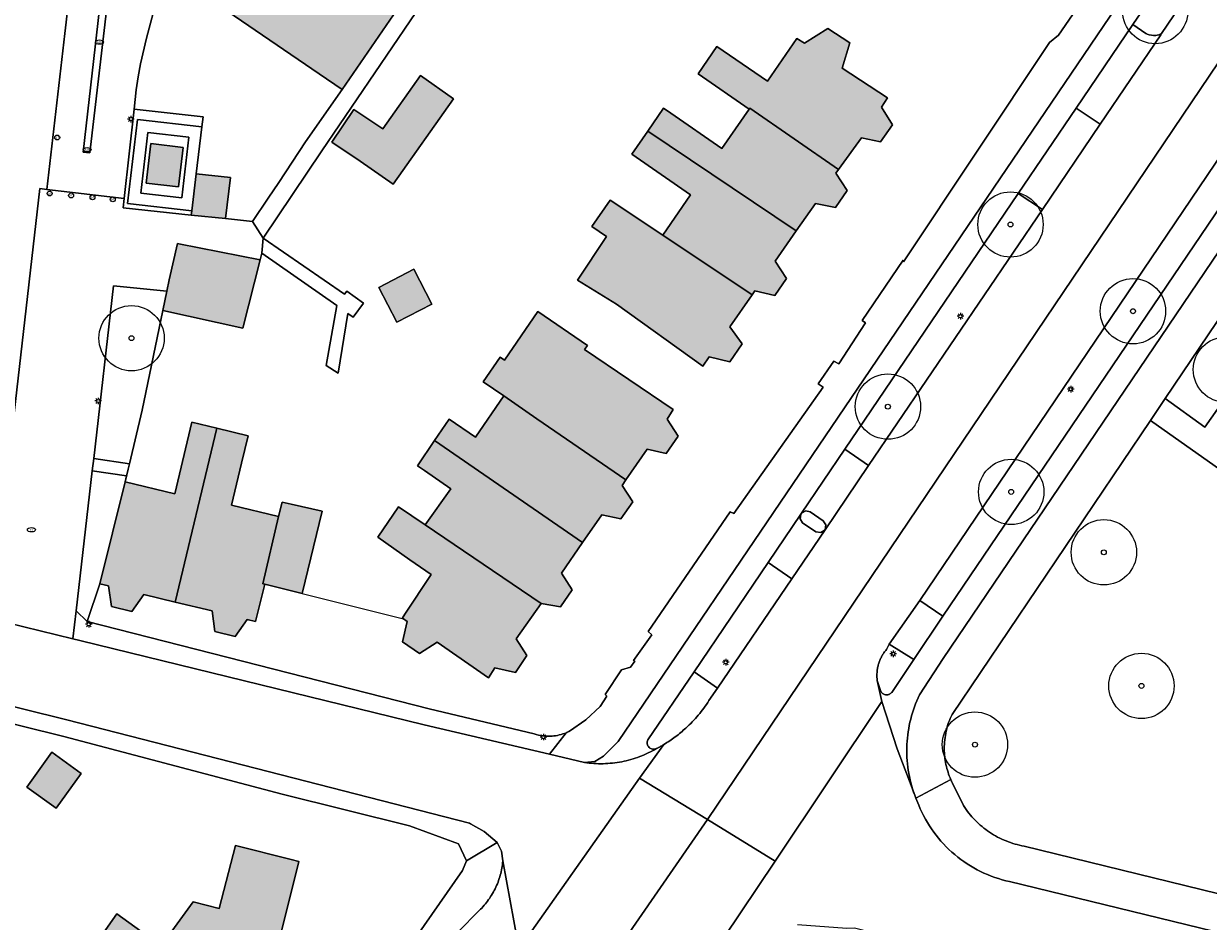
# Model space of a CAD drawing. Header units: metres. Extents: x 187482 to 189800, y 333582 to 335019.
# Tile 13 of 256: x 187835 to 187926, y 333710 to 333778. Entities that reach past the tile are written whole.
import ezdxf
from ezdxf.enums import TextEntityAlignment as Align

# ---------------------------------------------------------------- set-up
doc = ezdxf.new("R2010")
doc.units = ezdxf.units.M
doc.layers.get('0').update_dxf_attribs({"color": 252, "lineweight": 18})
for name, color, linetype, lineweight in [('B-WE-GR-BEPLANTING_CULTUUR_BODEMBEDEKKER-GV', 252, 'Continuous', 18), ('B-WE-GR-BEPLANTING_CULTUUR_HEESTERS-GV', 252, 'Continuous', 18), ('B-WE-GR-BOOM-S', 252, 'Continuous', 18), ('B-WE-IE-MEUBILAIR-S', 252, 'Continuous', 18), ('B-WE-IE-TERREINAFSCHEIDING_KUNSTMATIG_MUUR-G', 252, 'IE-TERREINAFSCHEIDING_KUNSTMATIG-SO', 18), ('B-WE-OG-BEBOUWING-GV', 252, 'Continuous', 18), ('B-WE-OG-BEBOUWING_LAGE TRAFO-GV', 252, 'Continuous', 18), ('B-WE-OG-TERREIN_BEGROEID-GV', 252, 'Continuous', 18), ('B-WE-OG-TERREIN_ERF-GV', 252, 'Continuous', 18), ('B-WE-VH-GESLOTENVERHARDING_ASFALT-GV', 252, 'Continuous', 18), ('B-WE-VH-OPENVERHARDING_BETONSTRAATSTEEN-GV', 252, 'Continuous', 18), ('B-WE-VH-OPENVERHARDING_SIERBESTRATING-GV', 252, 'Continuous', 18), ('B-WE-VH-OPENVERHARDING_STRAATBAKSTEEN-GV', 252, 'Continuous', 18), ('B-WE-VH-OPENVERHARDING_TEGEL-GV', 252, 'Continuous', 18)]:
    doc.layers.add(name, color=color, linetype=linetype, lineweight=lineweight)
doc.layers.add('B-WE-OG-BEBOUWING-V', color=7, linetype='Continuous', lineweight=18, true_color=0xf0f0f0)
doc.styles.add('NLCS-ISO', font='NLCS-ISO.ttf')
doc.linetypes.add('IE-TERREINAFSCHEIDING_KUNSTMATIG-SO', pattern='A,4,[82,NLCS.SHX,S=0.75,R=90,X=0,Y=0],4,-2', length=10)

# ---------------------------------------------------------------- blocks, each defined once
blk = doc.blocks.new('SIE-MEUBILAIR_PAAL_LICHTMAST-SO')
for points in [[(-0.62, 0), (-1, 0)], [(-0.71, 0.71), (-0.44, 0.44)], [(0, 1), (0, 0.62)], [(0.44, 0.44), (0.71, 0.71)], [(1, 0), (0.62, 0)], [(-0.71, -0.71), (-0.44, -0.44)], [(0, -0.62), (0, -1)], [(0.44, -0.44), (0.71, -0.71)]]:
    blk.add_lwpolyline(points)
blk.add_circle((0, 0), 0.5)
blk = doc.blocks.new('SIE-MEUBILAIR_PAAL_AFSLUITPAAL-SO')
blk.add_circle((0, 0), 0.75)
at = {"style": 'NLCS-ISO'}
blk.add_text('af', height=0.75, dxfattribs=at).set_placement((0, 0.05), align=Align.MIDDLE_CENTER)
blk = doc.blocks.new('SIE-MEUBILAIR_PUT_KOLK-SO')
blk.add_ellipse((0, 0), major_axis=(1.25, 0), ratio=0.54)
at = {"style": 'NLCS-ISO'}
blk.add_text('klk', height=0.75, dxfattribs=at).set_placement((0.03, 0), align=Align.MIDDLE_CENTER)
blk = doc.blocks.new('SIE-MEUBILAIR_PUT_RIOOLPUT-SO')
blk.add_ellipse((0, 0), major_axis=(1.25, 0), ratio=0.54)
at = {"style": 'NLCS-ISO'}
blk.add_text('ri', height=0.75, dxfattribs=at).set_placement((-0.04, 0.07), align=Align.MIDDLE_CENTER)
blk = doc.blocks.new('SGR-BOOM_GBKN-SO')
at = {"color": 0, "linetype": 'ByBlock', "lineweight": 18}
for radius in [2, 0.15]:
    blk.add_circle((0, 0), radius, dxfattribs=at)

msp = doc.modelspace()

# ---------------------------------------------------------------- hatches: boundary and pattern name
at = {"layer": 'B-WE-OG-BEBOUWING-V'}
h = msp.add_hatch(color=256, dxfattribs=at)
h.dxf.hatch_style = 1
h.paths.add_polyline_path([(187866.112, 333783.438), (187862.761, 333785.723), (187859.993, 333787.611), (187858.176, 333784.95), (187855.881, 333786.519), (187851.158, 333789.749), (187846.118, 333782.399), (187847.2, 333781.657), (187857.481, 333774.61), (187859.256, 333773.393), (187864.29, 333780.768)], flags=17)
h = msp.add_hatch(color=256, dxfattribs=at)
h.dxf.hatch_style = 1
h.paths.add_polyline_path([(187890.394, 333771.898), (187890.452, 333771.984), (187897.242, 333767.285), (187898.998, 333769.708), (187900.452, 333769.388), (187901.361, 333770.702), (187900.526, 333772.062), (187900.985, 333772.759), (187897.526, 333775.036), (187898.107, 333776.975), (187896.414, 333778.086), (187894.633, 333776.941), (187894.057, 333777.321), (187891.789, 333774.032), (187887.93, 333776.703), (187886.482, 333774.605)], flags=17)
h = msp.add_hatch(color=256, dxfattribs=at)
h.dxf.hatch_style = 1
h.paths.add_polyline_path([(187860.143, 333771.873), (187858.455, 333769.36), (187860.619, 333767.906), (187863.161, 333766.147), (187867.767, 333772.691), (187865.239, 333774.47), (187862.361, 333770.381)], flags=17)
h = msp.add_hatch(color=256, dxfattribs=at)
h.dxf.hatch_style = 1
h.paths.add_polyline_path([(187882.643, 333770.221), (187894.001, 333762.572), (187895.47, 333764.668), (187897.004, 333764.359), (187897.899, 333765.677), (187897.028, 333766.989), (187897.242, 333767.285), (187890.452, 333771.984), (187890.394, 333771.898), (187888.314, 333768.879), (187884.4, 333771.589), (187883.85, 333771.97)], flags=17)
h = msp.add_hatch(color=256, dxfattribs=at)
h.dxf.hatch_style = 1
h.paths.add_polyline_path([(187890.618, 333757.688), (187890.82, 333757.98), (187892.368, 333757.621), (187893.254, 333758.937), (187892.375, 333760.254), (187894.001, 333762.572), (187882.643, 333770.221), (187881.416, 333768.444), (187885.908, 333765.335), (187883.779, 333762.255)], flags=17)
h = msp.add_hatch(color=256, dxfattribs=at)
h.dxf.hatch_style = 1
h.paths.add_polyline_path([(187847.08, 333768.962), (187844.61, 333769.262), (187844.244, 333766.245), (187846.714, 333765.945)], flags=17)
h = msp.add_hatch(color=256, dxfattribs=at)
h.dxf.hatch_style = 1
h.paths.add_polyline_path([(187847.743, 333764.121), (187847.703, 333763.793), (187850.315, 333763.516), (187850.697, 333766.67), (187848.084, 333766.935)], flags=17)
h = msp.add_hatch(color=256, dxfattribs=at)
h.dxf.hatch_style = 1
h.paths.add_polyline_path([(187890.618, 333757.688), (187883.779, 333762.255), (187879.756, 333764.941), (187878.363, 333762.926), (187879.468, 333762.161), (187877.258, 333758.8), (187880.256, 333756.972), (187886.84, 333752.223), (187887.347, 333752.926), (187888.913, 333752.553), (187889.855, 333753.927), (187888.924, 333755.236)], flags=17)
h = msp.add_hatch(color=256, dxfattribs=at)
h.dxf.hatch_style = 1
h.paths.add_polyline_path([(187846.741, 333761.595), (187846.649, 333761.613), (187846.014, 333758.826), (187845.834, 333757.968), (187845.522, 333756.482), (187851.633, 333755.138), (187852.976, 333760.356)], flags=17)
h = msp.add_hatch(color=256, dxfattribs=at)
h.dxf.hatch_style = 1
h.paths.add_polyline_path([(187862.061, 333758.254), (187863.444, 333755.591), (187866.106, 333756.974), (187864.724, 333759.636)], flags=17)
h = msp.add_hatch(color=256, dxfattribs=at)
h.dxf.hatch_style = 1
h.paths.add_polyline_path([(187874.151, 333748.2), (187880.958, 333743.514), (187882.592, 333745.869), (187884.046, 333745.539), (187884.954, 333746.869), (187884.114, 333748.154), (187884.578, 333748.915), (187877.805, 333753.496), (187878.023, 333753.816), (187874.231, 333756.396), (187871.676, 333752.673), (187871.328, 333752.911), (187870.043, 333751.025), (187871.622, 333749.939)], flags=17)
h = msp.add_hatch(color=256, dxfattribs=at)
h.dxf.hatch_style = 1
h.paths.add_polyline_path([(187880.958, 333743.514), (187874.151, 333748.2), (187871.622, 333749.939), (187869.455, 333746.783), (187867.434, 333748.171), (187866.321, 333746.537), (187877.643, 333738.711), (187879.118, 333740.85), (187880.588, 333740.525), (187881.493, 333741.836), (187880.666, 333743.093)], flags=17)
h = msp.add_hatch(color=256, dxfattribs=at)
h.dxf.hatch_style = 1
h.paths.add_polyline_path([(187842.644, 333743.378), (187840.712, 333735.548), (187841.366, 333735.394), (187841.588, 333733.82), (187843.141, 333733.433), (187844.075, 333734.739), (187846.47, 333734.16), (187849.661, 333747.474), (187847.732, 333747.94), (187846.438, 333742.441)], flags=17)
h = msp.add_hatch(color=256, dxfattribs=at)
h.dxf.hatch_style = 1
h.paths.add_polyline_path([(187849.661, 333747.474), (187846.47, 333734.16), (187849.293, 333733.478), (187849.509, 333731.902), (187851.063, 333731.525), (187851.968, 333732.836), (187852.611, 333732.682), (187853.317, 333735.522), (187853.185, 333735.554), (187854.387, 333740.71), (187850.789, 333741.588), (187851.55, 333744.799), (187852.047, 333746.896)], flags=17)
h = msp.add_hatch(color=256, dxfattribs=at)
h.dxf.hatch_style = 1
h.paths.add_polyline_path([(187874.479, 333734.057), (187875.966, 333733.79), (187876.855, 333735.101), (187876.032, 333736.374), (187877.643, 333738.711), (187866.321, 333746.537), (187865.002, 333744.599), (187865.542, 333744.227), (187867.576, 333742.823), (187865.601, 333740.07)], flags=17)
h = msp.add_hatch(color=256, dxfattribs=at)
h.dxf.hatch_style = 1
h.paths.add_polyline_path([(187854.387, 333740.71), (187853.185, 333735.554), (187853.317, 333735.522), (187856.186, 333734.825), (187857.713, 333741.113), (187855.343, 333741.65), (187854.651, 333741.807)], flags=17)
h = msp.add_hatch(color=256, dxfattribs=at)
h.dxf.hatch_style = 1
h.paths.add_polyline_path([(187874.479, 333734.057), (187865.601, 333740.07), (187863.571, 333741.444), (187861.99, 333739.117), (187864.438, 333737.401), (187866.066, 333736.259), (187864.043, 333733.232), (187863.83, 333732.914), (187863.944, 333732.885), (187864.22, 333732.67), (187863.868, 333731.128), (187865.159, 333730.233), (187866.509, 333731.082), (187870.44, 333728.369), (187870.926, 333729.116), (187872.508, 333728.759), (187873.394, 333730.076), (187872.556, 333731.352)], flags=17)
h = msp.add_hatch(color=256, dxfattribs=at)
h.dxf.hatch_style = 1
h.paths.add_polyline_path([(187835.109, 333719.989), (187837.358, 333718.37), (187839.278, 333721.037), (187837.029, 333722.656)], flags=17)
h = msp.add_hatch(color=256, dxfattribs=at)
h.dxf.hatch_style = 1
h.paths.add_polyline_path([(187851.076, 333715.529), (187849.842, 333710.695), (187847.84, 333711.199), (187845.401, 333707.83), (187842.001, 333710.28), (187839.725, 333707.059), (187836.49, 333702.338), (187838.458, 333701.021), (187837.086, 333699.003), (187840.459, 333696.712), (187841.847, 333698.754), (187841.958, 333698.68), (187845.13, 333703.202), (187845.307, 333703.076), (187845.023, 333702.617), (187850.078, 333699.064), (187850.089, 333698.559), (187854.558, 333705.115), (187853.787, 333705.684), (187855.92, 333714.292), (187855.338, 333714.441)], flags=17)

# ---------------------------------------------------------------- linework, layer by layer
at = {"layer": 'B-WE-GR-BEPLANTING_CULTUUR_BODEMBEDEKKER-GV', "flags": 128}
for points in [[(187840.231, 333745.143), (187842.969, 333744.753), (187843.936, 333748.842), (187845.522, 333756.482), (187845.834, 333757.968), (187841.752, 333758.378)], [(187842.747, 333743.816), (187840.122, 333744.199), (187838.891, 333733.485), (187839.74, 333732.67), (187840.712, 333735.548), (187842.644, 333743.378)]]:
    msp.add_lwpolyline(points, close=True, dxfattribs=at)
at = {"layer": 'B-WE-GR-BEPLANTING_CULTUUR_HEESTERS-GV', "flags": 128}
for points in [[(187903.449, 333734.275), (187905.225, 333733.072), (187948.884, 333797.576), (187948.671, 333801.192)], [(187912.842, 333764.225), (187910.997, 333765.439), (187897.724, 333745.859), (187899.538, 333744.615)], [(187886.181, 333728.819), (187887.97, 333727.57), (187893.673, 333735.951), (187891.861, 333737.194)]]:
    msp.add_lwpolyline(points, close=True, dxfattribs=at)
for points in [[(187923.104, 333781.154), (187922.098, 333781.835), (187919.766, 333778.391), (187919.76, 333778.382), (187920.764, 333777.701), (187920.776, 333777.693), (187920.787, 333777.686), (187920.799, 333777.678), (187920.811, 333777.671), (187920.823, 333777.664), (187920.835, 333777.657), (187920.847, 333777.65), (187920.859, 333777.644)], [(187921.965, 333777.69), (187923.371, 333779.765), (187923.543, 333780.019)]]:
    msp.add_lwpolyline(points, dxfattribs=at)
at = {"layer": 'B-WE-GR-BEPLANTING_CULTUUR_HEESTERS-GV'}
for points in [[(187920.859, 333777.644, 0.13285), (187921.514, 333777.547)], [(187921.514, 333777.547, 0.094939), (187921.965, 333777.69)]]:
    msp.add_lwpolyline(points, format="xyb", dxfattribs=at)
at = {"layer": 'B-WE-IE-TERREINAFSCHEIDING_KUNSTMATIG_MUUR-G', "ltscale": 0.2, "flags": 128}
for points in [[(187843.936, 333748.842), (187842.644, 333743.378)], [(187856.186, 333734.825), (187863.83, 333732.914)]]:
    msp.add_lwpolyline(points, dxfattribs=at)
at = {"layer": 'B-WE-OG-BEBOUWING-GV', "flags": 128}
for points in [[(187866.112, 333783.438), (187862.761, 333785.723), (187859.993, 333787.611), (187858.176, 333784.95), (187855.881, 333786.519), (187851.158, 333789.749), (187846.118, 333782.399), (187847.2, 333781.657), (187857.481, 333774.61), (187859.256, 333773.393), (187864.29, 333780.768)], [(187890.394, 333771.898), (187890.452, 333771.984), (187897.242, 333767.285), (187898.998, 333769.708), (187900.452, 333769.388), (187901.361, 333770.702), (187900.526, 333772.062), (187900.985, 333772.759), (187897.526, 333775.036), (187898.107, 333776.975), (187896.414, 333778.086), (187894.633, 333776.941), (187894.057, 333777.321), (187891.789, 333774.032), (187887.93, 333776.703), (187886.482, 333774.605)], [(187860.143, 333771.873), (187858.455, 333769.36), (187860.619, 333767.906), (187863.161, 333766.147), (187867.767, 333772.691), (187865.239, 333774.47), (187862.361, 333770.381)], [(187882.643, 333770.221), (187894.001, 333762.572), (187895.47, 333764.668), (187897.004, 333764.359), (187897.899, 333765.677), (187897.028, 333766.989), (187897.242, 333767.285), (187890.452, 333771.984), (187890.394, 333771.898), (187888.314, 333768.879), (187884.4, 333771.589), (187883.85, 333771.97)], [(187890.618, 333757.688), (187890.82, 333757.98), (187892.368, 333757.621), (187893.254, 333758.937), (187892.375, 333760.254), (187894.001, 333762.572), (187882.643, 333770.221), (187881.416, 333768.444), (187885.908, 333765.335), (187883.779, 333762.255)], [(187847.743, 333764.121), (187847.703, 333763.793), (187850.315, 333763.516), (187850.697, 333766.67), (187848.084, 333766.935)], [(187890.618, 333757.688), (187883.779, 333762.255), (187879.756, 333764.941), (187878.363, 333762.926), (187879.468, 333762.161), (187877.258, 333758.8), (187880.256, 333756.972), (187886.84, 333752.223), (187887.347, 333752.926), (187888.913, 333752.553), (187889.855, 333753.927), (187888.924, 333755.236)], [(187846.741, 333761.595), (187846.649, 333761.613), (187846.014, 333758.826), (187845.834, 333757.968), (187845.522, 333756.482), (187851.633, 333755.138), (187852.976, 333760.356)], [(187862.061, 333758.254), (187863.444, 333755.591), (187866.106, 333756.974), (187864.724, 333759.636)], [(187874.151, 333748.2), (187880.958, 333743.514), (187882.592, 333745.869), (187884.046, 333745.539), (187884.954, 333746.869), (187884.114, 333748.154), (187884.578, 333748.915), (187877.805, 333753.496), (187878.023, 333753.816), (187874.231, 333756.396), (187871.676, 333752.673), (187871.328, 333752.911), (187870.043, 333751.025), (187871.622, 333749.939)], [(187880.958, 333743.514), (187874.151, 333748.2), (187871.622, 333749.939), (187869.455, 333746.783), (187867.434, 333748.171), (187866.321, 333746.537), (187877.643, 333738.711), (187879.118, 333740.85), (187880.588, 333740.525), (187881.493, 333741.836), (187880.666, 333743.093)], [(187842.644, 333743.378), (187840.712, 333735.548), (187841.366, 333735.394), (187841.588, 333733.82), (187843.141, 333733.433), (187844.075, 333734.739), (187846.47, 333734.16), (187849.661, 333747.474), (187847.732, 333747.94), (187846.438, 333742.441)], [(187849.661, 333747.474), (187846.47, 333734.16), (187849.293, 333733.478), (187849.509, 333731.902), (187851.063, 333731.525), (187851.968, 333732.836), (187852.611, 333732.682), (187853.317, 333735.522), (187853.185, 333735.554), (187854.387, 333740.71), (187850.789, 333741.588), (187851.55, 333744.799), (187852.047, 333746.896)], [(187874.479, 333734.057), (187875.966, 333733.79), (187876.855, 333735.101), (187876.032, 333736.374), (187877.643, 333738.711), (187866.321, 333746.537), (187865.002, 333744.599), (187865.542, 333744.227), (187867.576, 333742.823), (187865.601, 333740.07)], [(187854.387, 333740.71), (187853.185, 333735.554), (187853.317, 333735.522), (187856.186, 333734.825), (187857.713, 333741.113), (187855.343, 333741.65), (187854.651, 333741.807)], [(187874.479, 333734.057), (187865.601, 333740.07), (187863.571, 333741.444), (187861.99, 333739.117), (187864.438, 333737.401), (187866.066, 333736.259), (187864.043, 333733.232), (187863.83, 333732.914), (187863.944, 333732.885), (187864.22, 333732.67), (187863.868, 333731.128), (187865.159, 333730.233), (187866.509, 333731.082), (187870.44, 333728.369), (187870.926, 333729.116), (187872.508, 333728.759), (187873.394, 333730.076), (187872.556, 333731.352)], [(187835.109, 333719.989), (187837.358, 333718.37), (187839.278, 333721.037), (187837.029, 333722.656)], [(187851.076, 333715.529), (187849.842, 333710.695), (187847.84, 333711.199), (187845.401, 333707.83), (187842.001, 333710.28), (187839.725, 333707.059), (187836.49, 333702.338), (187838.458, 333701.021), (187837.086, 333699.003), (187840.459, 333696.712), (187841.847, 333698.754), (187841.958, 333698.68), (187845.13, 333703.202), (187845.307, 333703.076), (187845.023, 333702.617), (187850.078, 333699.064), (187850.089, 333698.559), (187854.558, 333705.115), (187853.787, 333705.684), (187855.92, 333714.292), (187855.338, 333714.441)]]:
    msp.add_lwpolyline(points, close=True, dxfattribs=at)
at = {"layer": 'B-WE-OG-BEBOUWING_LAGE TRAFO-GV', "flags": 128}
msp.add_lwpolyline([(187847.08, 333768.962), (187844.61, 333769.262), (187844.244, 333766.245), (187846.714, 333765.945)], close=True, dxfattribs=at)
at = {"layer": 'B-WE-OG-TERREIN_BEGROEID-GV', "flags": 128}
for points in [[(187911.449, 333715.475), (187931.254, 333710.634), (187931.355, 333712.045), (187936.635, 333715.903), (187940.66, 333777.025), (187922.24, 333749.735)], [(187922.24, 333749.735), (187925.265, 333747.545), (187926.233, 333748.917), (187927.918, 333747.791), (187926.943, 333746.159), (187927.979, 333745.533), (187926.933, 333743.963), (187921.111, 333748.062), (187905.926, 333725.564)], [(187905.83, 333720.565), (187905.845, 333720.532), (187905.86, 333720.499), (187905.875, 333720.466), (187905.89, 333720.433), (187905.905, 333720.4), (187905.92, 333720.368), (187905.936, 333720.335), (187905.952, 333720.303), (187906.792, 333718.572)]]:
    msp.add_lwpolyline(points, dxfattribs=at)
at = {"layer": 'B-WE-OG-TERREIN_BEGROEID-GV'}
for points in [[(187905.926, 333725.564, 0.056084), (187905.478, 333724.281)], [(187905.478, 333724.281, 0.057044), (187905.331, 333722.93)], [(187905.331, 333722.93, 0.050452), (187905.46, 333721.722)], [(187905.46, 333721.722, 0.050243), (187905.83, 333720.565)], [(187906.792, 333718.572, 0.051556), (187907.688, 333717.45)], [(187907.688, 333717.45, 0.050969), (187908.796, 333716.535)], [(187908.796, 333716.535, 0.05232), (187910.068, 333715.867)], [(187910.068, 333715.867, 0.052243), (187911.449, 333715.475)]]:
    msp.add_lwpolyline(points, format="xyb", dxfattribs=at)
at = {"layer": 'B-WE-OG-TERREIN_ERF-GV', "flags": 128}
for points in [[(187721.641, 333788.988), (187720.679, 333777.985), (187720.55, 333778.028), (187719.529, 333765.8), (187771.786, 333752.735), (187773.921, 333775.986), (187780.693, 333775.353), (187779.63, 333763.355), (187778.883, 333763.394), (187777.796, 333751.15), (187832.865, 333737.664), (187836.099, 333765.812), (187836.641, 333765.75), (187838.015, 333777.689), (187839.312, 333788.876)], [(187876.399, 333724.159), (187876.43, 333724.172), (187876.461, 333724.185), (187876.492, 333724.199), (187876.522, 333724.213), (187876.553, 333724.227), (187876.583, 333724.242), (187876.614, 333724.257), (187876.644, 333724.272), (187877.886, 333725.137), (187879.006, 333726.154), (187879.493, 333726.968), (187879.364, 333727.076), (187880.63, 333728.959), (187881.317, 333729.182), (187881.659, 333729.624), (187881.541, 333729.685), (187882.945, 333731.648), (187882.667, 333731.896), (187888.95, 333741.07), (187889.234, 333740.93), (187896.049, 333750.604), (187895.678, 333750.858), (187896.878, 333752.608), (187897.273, 333752.402), (187899.307, 333755.528), (187899.042, 333755.722), (187902.18, 333760.341), (187902.214, 333760.215), (187913.395, 333777.014), (187914.065, 333777.554), (187918.784, 333784.445)], [(187867.162, 333782.669), (187857.696, 333768.716), (187853.21, 333762.026), (187859.427, 333757.734), (187859.606, 333757.976), (187860.893, 333757.052), (187860.08, 333755.98), (187859.681, 333756.26), (187858.947, 333751.697), (187858.024, 333752.274), (187858.832, 333756.864), (187853.108, 333760.87), (187852.976, 333760.356), (187851.633, 333755.138), (187845.522, 333756.482), (187843.936, 333748.842), (187842.969, 333744.753), (187842.747, 333743.816), (187842.644, 333743.378), (187846.438, 333742.441), (187847.732, 333747.94), (187849.661, 333747.474), (187852.047, 333746.896), (187851.55, 333744.799), (187850.789, 333741.588), (187854.387, 333740.71), (187854.651, 333741.807), (187855.343, 333741.65), (187857.713, 333741.113), (187856.186, 333734.825), (187853.317, 333735.522), (187852.611, 333732.682), (187851.968, 333732.836), (187851.063, 333731.525), (187849.509, 333731.902), (187849.293, 333733.478), (187846.47, 333734.16), (187844.075, 333734.739), (187843.141, 333733.433), (187841.588, 333733.82), (187841.366, 333735.394), (187840.712, 333735.548), (187839.74, 333732.67), (187865.918, 333725.987), (187873.934, 333724.077)], [(187844.781, 333779.261), (187844.274, 333777.322), (187843.808, 333775.378), (187843.627, 333774.386), (187843.471, 333773.379), (187843.323, 333771.892), (187848.613, 333771.302), (187848.52, 333770.537), (187848.084, 333766.935), (187850.697, 333766.67), (187850.315, 333763.516), (187852.376, 333763.298), (187853.586, 333765.083), (187854.393, 333766.294), (187856.452, 333769.388), (187859.256, 333773.393), (187857.481, 333774.61), (187847.2, 333781.657)], [(187788.034, 333600.206), (187792.505, 333606.288), (187793.058, 333605.936), (187796.751, 333611.21), (187833.459, 333664.921), (187833.685, 333664.796), (187838.045, 333671.242), (187837.83, 333671.431), (187847.1, 333684.977), (187849.302, 333688.319), (187850.635, 333687.488), (187862.181, 333704.611), (187868.466, 333713.618), (187868.753, 333714.341), (187868.15, 333715.639), (187864.396, 333717.026), (187854.653, 333719.442), (187837.941, 333723.861), (187762.632, 333742.537), (187712.714, 333754.643), (187684.28, 333761.539)]]:
    msp.add_lwpolyline(points, dxfattribs=at)
for points in [[(187890.618, 333757.688), (187888.924, 333755.236), (187889.855, 333753.927), (187888.913, 333752.553), (187887.347, 333752.926), (187886.84, 333752.223), (187880.256, 333756.972), (187877.258, 333758.8), (187879.468, 333762.161), (187878.363, 333762.926), (187879.756, 333764.941), (187883.779, 333762.255), (187885.908, 333765.335), (187881.416, 333768.444), (187882.643, 333770.221), (187883.85, 333771.97), (187884.4, 333771.589), (187888.314, 333768.879), (187890.394, 333771.898), (187886.482, 333774.605), (187887.93, 333776.703), (187891.789, 333774.032), (187894.057, 333777.321), (187894.633, 333776.941), (187896.414, 333778.086), (187898.107, 333776.975), (187897.526, 333775.036), (187900.985, 333772.759), (187900.526, 333772.062), (187901.361, 333770.702), (187900.452, 333769.388), (187898.998, 333769.708), (187897.242, 333767.285), (187897.028, 333766.989), (187897.899, 333765.677), (187897.004, 333764.359), (187895.47, 333764.668), (187894.001, 333762.572), (187892.375, 333760.254), (187893.254, 333758.937), (187892.368, 333757.621), (187890.82, 333757.98)], [(187860.619, 333767.906), (187858.455, 333769.36), (187860.143, 333771.873), (187862.361, 333770.381), (187865.239, 333774.47), (187867.767, 333772.691), (187863.161, 333766.147)], [(187866.106, 333756.974), (187863.444, 333755.591), (187862.061, 333758.254), (187864.724, 333759.636)], [(187877.643, 333738.711), (187876.032, 333736.374), (187876.855, 333735.101), (187875.966, 333733.79), (187874.479, 333734.057), (187872.556, 333731.352), (187873.394, 333730.076), (187872.508, 333728.759), (187870.926, 333729.116), (187870.44, 333728.369), (187866.509, 333731.082), (187865.159, 333730.233), (187863.868, 333731.128), (187864.22, 333732.67), (187863.944, 333732.885), (187863.83, 333732.914), (187864.043, 333733.232), (187866.066, 333736.259), (187864.438, 333737.401), (187861.99, 333739.117), (187863.571, 333741.444), (187865.601, 333740.07), (187867.576, 333742.823), (187865.542, 333744.227), (187865.002, 333744.599), (187866.321, 333746.537), (187867.434, 333748.171), (187869.455, 333746.783), (187871.622, 333749.939), (187870.043, 333751.025), (187871.328, 333752.911), (187871.676, 333752.673), (187874.231, 333756.396), (187878.023, 333753.816), (187877.805, 333753.496), (187884.578, 333748.915), (187884.114, 333748.154), (187884.954, 333746.869), (187884.046, 333745.539), (187882.592, 333745.869), (187880.958, 333743.514), (187880.666, 333743.093), (187881.493, 333741.836), (187880.588, 333740.525), (187879.118, 333740.85)], [(187837.358, 333718.37), (187835.109, 333719.989), (187837.029, 333722.656), (187839.278, 333721.037)], [(187849.842, 333710.695), (187851.076, 333715.529), (187855.338, 333714.441), (187855.92, 333714.292), (187853.787, 333705.684), (187854.558, 333705.115), (187850.089, 333698.559), (187850.078, 333699.064), (187845.023, 333702.617), (187845.307, 333703.076), (187845.13, 333703.202), (187841.958, 333698.68), (187841.847, 333698.754), (187840.459, 333696.712), (187837.086, 333699.003), (187838.458, 333701.021), (187836.49, 333702.338), (187839.725, 333707.059), (187842.001, 333710.28), (187845.401, 333707.83), (187847.84, 333711.199)]]:
    msp.add_lwpolyline(points, close=True, dxfattribs=at)
at = {"layer": 'B-WE-OG-TERREIN_ERF-GV'}
for points in [[(187873.934, 333724.077, 0.05184), (187874.613, 333723.92)], [(187874.613, 333723.92, 0.051764), (187875.309, 333723.9)], [(187875.309, 333723.9, 0.041301), (187875.864, 333723.985)], [(187875.864, 333723.985, 0.041036), (187876.399, 333724.159)]]:
    msp.add_lwpolyline(points, format="xyb", dxfattribs=at)
at = {"layer": 'B-WE-VH-GESLOTENVERHARDING_ASFALT-GV', "flags": 128}
for points in [[(187883.877, 333723.262), (187882.013, 333720.689), (187887.204, 333717.509), (187961.978, 333828.376), (187961.556, 333828.665), (187958.052, 333830.897)], [(187958.052, 333830.897), (187951.847, 333821.774), (187948.282, 333816.502), (187940.442, 333804.924), (187936.338, 333798.882), (187929.381, 333788.613), (187923.543, 333780.019), (187923.371, 333779.765), (187921.965, 333777.69), (187921.899, 333777.593), (187917.265, 333770.754), (187912.842, 333764.225), (187899.538, 333744.615), (187896.217, 333739.697), (187893.673, 333735.951), (187887.97, 333727.57), (187887.32, 333726.615)], [(187901.104, 333730.939), (187903.449, 333734.275), (187948.671, 333801.192), (187957.21, 333813.898), (187965.382, 333826.124), (187962.022, 333828.347), (187962.016, 333828.35), (187962.011, 333828.354), (187962.005, 333828.357), (187962, 333828.361), (187961.994, 333828.365), (187961.989, 333828.368), (187961.983, 333828.372), (187961.978, 333828.376), (187887.204, 333717.509), (187892.392, 333714.331), (187900.55, 333726.558), (187900.205, 333728.147), (187900.186, 333728.307)], [(187784.63, 333744.632), (187782.059, 333745.259), (187777.051, 333746.536), (187771.856, 333747.861), (187767.444, 333748.987), (187764.446, 333749.65), (187729.258, 333758.354), (187727.827, 333752.525), (187838.186, 333725.133), (187868.986, 333717.234), (187869.07, 333717.187), (187870.128, 333716.601), (187871.115, 333715.746), (187871.444, 333715.077), (187871.545, 333714.339), (187872.672, 333708.229), (187872.7, 333708.215), (187872.726, 333708.2)], [(187877.802, 333721.878), (187875.116, 333722.511), (187865.524, 333724.773), (187839.163, 333731.213), (187838.644, 333731.339), (187832.356, 333732.87), (187830.643, 333733.287), (187827.059, 333734.141), (187825.066, 333734.615), (187784.63, 333744.632)], [(187900.899, 333730.521), (187901.104, 333730.939)], [(187903.379, 333718.613), (187903.153, 333719.158), (187903.065, 333719.369), (187901.716, 333722.931), (187900.55, 333726.558), (187892.392, 333714.331), (187888.434, 333708.417)], [(187872.969, 333707.86), (187882.013, 333720.689), (187883.877, 333723.262)], [(187883.806, 333723.22), (187883.771, 333723.199), (187883.736, 333723.178), (187883.701, 333723.158), (187883.665, 333723.137), (187883.63, 333723.117), (187883.594, 333723.097), (187883.559, 333723.077), (187883.523, 333723.057), (187883.487, 333723.037), (187883.451, 333723.018), (187883.415, 333722.998), (187883.379, 333722.979), (187883.343, 333722.96), (187883.307, 333722.941)], [(187823.787, 333626.844), (187824.306, 333626.505), (187887.204, 333717.509), (187882.013, 333720.689), (187872.969, 333707.86)], [(187888.434, 333708.417), (187892.392, 333714.331), (187887.204, 333717.509), (187824.306, 333626.505)], [(187872.672, 333708.229), (187871.545, 333714.339)], [(187894.105, 333709.485), (187897.869, 333709.182), (187898.458, 333709.209), (187899.77, 333708.885), (187930.252, 333701.363), (187934.844, 333700.245), (187936.361, 333706.406), (187910.33, 333712.757)], [(187869.636, 333710.442), (187868.222, 333709.019), (187867.085, 333707.853), (187866.087, 333706.567), (187850.165, 333683.225), (187849.235, 333682.152), (187848.181, 333681.2), (187847.328, 333680.448), (187846.587, 333679.586), (187838.479, 333667.704), (187842.412, 333665.155), (187866.991, 333701.111), (187869.253, 333704.409), (187871.228, 333707.307), (187871.65, 333707.828), (187872.199, 333708.211)]]:
    msp.add_lwpolyline(points, dxfattribs=at)
at = {"layer": 'B-WE-VH-GESLOTENVERHARDING_ASFALT-GV'}
for points in [[(187900.322, 333729.485, -0.025522), (187900.427, 333729.764)], [(187900.427, 333729.764, -0.022522), (187900.559, 333730.031)], [(187900.559, 333730.031, -0.024095), (187900.717, 333730.285)], [(187900.717, 333730.285, -0.024139), (187900.899, 333730.521)], [(187900.176, 333728.605, -0.026725), (187900.196, 333728.903)], [(187900.196, 333728.903, -0.023166), (187900.245, 333729.197)], [(187900.245, 333729.197, -0.024417), (187900.322, 333729.485)], [(187900.186, 333728.307, -0.026815), (187900.176, 333728.605)], [(187886.93, 333726.048, -0.015692), (187886.505, 333725.508)], [(187887.32, 333726.615, -0.017737), (187886.93, 333726.048)], [(187886.505, 333725.508, -0.015459), (187886.045, 333724.997)], [(187885.553, 333724.516, -0.0124), (187885.158, 333724.172)], [(187886.045, 333724.997, -0.017481), (187885.553, 333724.516)], [(187884.318, 333723.544, -0.012744), (187883.877, 333723.262)], [(187884.746, 333723.847, -0.012189), (187884.318, 333723.544)], [(187885.158, 333724.172, -0.012202), (187884.746, 333723.847)], [(187882.676, 333722.606, -0.023153), (187882.019, 333722.325)], [(187883.307, 333722.941, -0.020667), (187882.676, 333722.606)], [(187883.877, 333723.262, -0.027039), (187883.806, 333723.22)], [(187878.512, 333721.801, -0.021183), (187877.802, 333721.878)], [(187879.226, 333721.786, -0.020999), (187878.512, 333721.801)], [(187879.939, 333721.831, -0.023836), (187879.226, 333721.786)], [(187880.646, 333721.936, -0.021375), (187879.939, 333721.831)], [(187881.341, 333722.101, -0.021401), (187880.646, 333721.936)], [(187882.019, 333722.325, -0.021253), (187881.341, 333722.101)], [(187904.523, 333716.551, -0.061125), (187903.379, 333718.613)], [(187906.129, 333714.824, -0.060924), (187904.523, 333716.551)], [(187871.545, 333714.339, -0.025483), (187871.471, 333713.789)], [(187908.103, 333713.534, -0.060693), (187906.129, 333714.824)], [(187871.471, 333713.789, -0.023689), (187871.348, 333713.249)], [(187910.33, 333712.757, -0.060605), (187908.103, 333713.534)], [(187871.175, 333712.722, -0.021772), (187870.954, 333712.213)], [(187871.348, 333713.249, -0.021654), (187871.175, 333712.722)], [(187870.687, 333711.726, -0.022035), (187870.377, 333711.267)], [(187870.954, 333712.213, -0.021695), (187870.687, 333711.726)], [(187870.025, 333710.837, -0.022958), (187869.636, 333710.442)], [(187870.377, 333711.267, -0.023044), (187870.025, 333710.837)]]:
    msp.add_lwpolyline(points, format="xyb", dxfattribs=at)
at = {"layer": 'B-WE-VH-OPENVERHARDING_BETONSTRAATSTEEN-GV', "flags": 128}
for points in [[(187882.642, 333723.6), (187886.181, 333728.819), (187891.861, 333737.194), (187894.35, 333740.881), (187894.412, 333740.972), (187897.724, 333745.859), (187910.997, 333765.439), (187915.421, 333771.973), (187919.76, 333778.382), (187919.766, 333778.391), (187922.098, 333781.835), (187927.547, 333789.866), (187934.516, 333800.136), (187938.613, 333806.174), (187946.453, 333817.746), (187950.014, 333823.001), (187956.178, 333832.1), (187954.661, 333833.074), (187880.362, 333723.482), (187879.251, 333722.365), (187878.581, 333721.959), (187877.802, 333721.878)], [(187903.435, 333727.06), (187905.25, 333729.848), (187951.972, 333798.928), (187968.752, 333823.895), (187967.245, 333824.892), (187959.039, 333812.675), (187950.477, 333799.93), (187948.884, 333797.576)], [(187948.884, 333797.576), (187905.225, 333733.072), (187903.005, 333729.763), (187901.31, 333727.245)], [(187920.859, 333777.644), (187920.847, 333777.65), (187920.835, 333777.657), (187920.823, 333777.664), (187920.811, 333777.671), (187920.799, 333777.678), (187920.787, 333777.686), (187920.776, 333777.693), (187920.764, 333777.701), (187919.76, 333778.382), (187915.421, 333771.973), (187917.265, 333770.754), (187921.899, 333777.593), (187921.965, 333777.69)], [(187900.482, 333727.301), (187900.205, 333728.147), (187900.55, 333726.558), (187901.716, 333722.931), (187903.065, 333719.369)]]:
    msp.add_lwpolyline(points, dxfattribs=at)
for points in [[(187839.431, 333768.618), (187839.94, 333768.55), (187841.918, 333785.583), (187841.377, 333785.644)], [(187896.217, 333739.697), (187896.261, 333740.074), (187896.049, 333740.389), (187895.077, 333741.061), (187894.726, 333741.155), (187894.412, 333740.972), (187894.35, 333740.881), (187894.302, 333740.531), (187894.492, 333740.234), (187895.512, 333739.541), (187895.895, 333739.482)]]:
    msp.add_lwpolyline(points, close=True, dxfattribs=at)
at = {"layer": 'B-WE-VH-OPENVERHARDING_BETONSTRAATSTEEN-GV'}
for points in [[(187921.514, 333777.547, -0.13285), (187920.859, 333777.644)], [(187921.965, 333777.69, -0.094939), (187921.514, 333777.547)], [(187900.555, 333727.203, -0.052367), (187900.482, 333727.301)], [(187900.65, 333727.127, -0.053922), (187900.555, 333727.203)], [(187900.761, 333727.075, -0.069486), (187900.65, 333727.127)], [(187900.881, 333727.052, -0.059349), (187900.761, 333727.075)], [(187901.003, 333727.059, -0.057189), (187900.881, 333727.052)], [(187901.12, 333727.095, -0.064873), (187901.003, 333727.059)], [(187901.224, 333727.158, -0.066284), (187901.12, 333727.095)], [(187901.31, 333727.245, -0.063617), (187901.224, 333727.158)], [(187902.762, 333725.204, -0.050156), (187903.435, 333727.06)], [(187902.471, 333723.252, -0.049658), (187902.762, 333725.204)], [(187882.601, 333723.301, -0.084812), (187882.598, 333723.454)], [(187882.598, 333723.454, -0.082918), (187882.642, 333723.6)], [(187882.019, 333722.325, 0.023153), (187882.676, 333722.606)], [(187882.649, 333723.157, -0.083333), (187882.601, 333723.301)], [(187882.74, 333723.034, -0.074498), (187882.649, 333723.157)], [(187882.676, 333722.606, 0.020667), (187883.307, 333722.941)], [(187882.864, 333722.945, -0.08911), (187882.74, 333723.034)], [(187883.009, 333722.897, -0.084876), (187882.864, 333722.945)], [(187883.161, 333722.896, -0.085523), (187883.009, 333722.897)], [(187883.307, 333722.941, -0.076519), (187883.161, 333722.896)], [(187902.573, 333721.281, -0.049719), (187902.471, 333723.252)], [(187877.802, 333721.878, 0.021183), (187878.512, 333721.801)], [(187878.512, 333721.801, 0.020999), (187879.226, 333721.786)], [(187879.226, 333721.786, 0.023836), (187879.939, 333721.831)], [(187879.939, 333721.831, 0.021375), (187880.646, 333721.936)], [(187880.646, 333721.936, 0.021401), (187881.341, 333722.101)], [(187881.341, 333722.101, 0.021253), (187882.019, 333722.325)], [(187903.065, 333719.369, -0.05012), (187902.573, 333721.281)]]:
    msp.add_lwpolyline(points, format="xyb", dxfattribs=at)
at = {"layer": 'B-WE-VH-OPENVERHARDING_SIERBESTRATING-GV', "flags": 128}
for points in [[(187842.81, 333764.688), (187843.584, 333771.104), (187848.52, 333770.537), (187848.613, 333771.302), (187843.323, 333771.892), (187842.575, 333765.071), (187842.496, 333764.349), (187847.703, 333763.793), (187847.743, 333764.121)], [(187848.52, 333770.537), (187843.584, 333771.104), (187842.81, 333764.688), (187847.743, 333764.121), (187848.084, 333766.935)], [(187847.509, 333769.766), (187844.366, 333770.118), (187843.829, 333765.455), (187846.972, 333765.103)], [(187843.829, 333765.455), (187844.366, 333770.118), (187847.509, 333769.766), (187846.972, 333765.103)], [(187847.08, 333768.962), (187846.714, 333765.945), (187844.244, 333766.245), (187844.61, 333769.262)]]:
    msp.add_lwpolyline(points, close=True, dxfattribs=at)
at = {"layer": 'B-WE-VH-OPENVERHARDING_STRAATBAKSTEEN-GV', "flags": 128}
for points in [[(187918.784, 333784.445), (187914.065, 333777.554), (187913.395, 333777.014), (187902.214, 333760.215), (187902.18, 333760.341), (187899.042, 333755.722), (187899.307, 333755.528), (187897.273, 333752.402), (187896.878, 333752.608), (187895.678, 333750.858), (187896.049, 333750.604), (187889.234, 333740.93), (187888.95, 333741.07), (187882.667, 333731.896), (187882.945, 333731.648), (187881.541, 333729.685), (187881.659, 333729.624), (187881.317, 333729.182), (187880.63, 333728.959), (187879.364, 333727.076), (187879.493, 333726.968), (187879.006, 333726.154), (187877.886, 333725.137), (187876.644, 333724.272), (187876.614, 333724.257), (187876.583, 333724.242), (187876.553, 333724.227), (187876.522, 333724.213), (187876.492, 333724.199), (187876.461, 333724.185), (187876.43, 333724.172), (187876.399, 333724.159), (187875.116, 333722.511), (187877.802, 333721.878), (187878.581, 333721.959), (187879.251, 333722.365), (187880.362, 333723.482), (187954.661, 333833.074)], [(187968.752, 333823.895), (187951.972, 333798.928), (187905.25, 333729.848), (187903.435, 333727.06)], [(187905.926, 333725.564), (187921.111, 333748.062), (187922.24, 333749.735), (187940.66, 333777.025), (187948.361, 333788.435), (187953.114, 333795.63), (187957.991, 333796.841), (187959.097, 333805.028), (187971.237, 333822.252), (187968.752, 333823.895)], [(187901.31, 333727.245), (187903.005, 333729.763), (187901.104, 333730.939), (187900.899, 333730.521)], [(187887.32, 333726.615), (187887.97, 333727.57), (187886.181, 333728.819), (187882.642, 333723.6)], [(187900.186, 333728.307), (187900.205, 333728.147), (187900.482, 333727.301)], [(187883.307, 333722.941), (187883.343, 333722.96), (187883.379, 333722.979), (187883.415, 333722.998), (187883.451, 333723.018), (187883.487, 333723.037), (187883.523, 333723.057), (187883.559, 333723.077), (187883.594, 333723.097), (187883.63, 333723.117), (187883.665, 333723.137), (187883.701, 333723.158), (187883.736, 333723.178), (187883.771, 333723.199), (187883.806, 333723.22)], [(187903.065, 333719.369), (187903.153, 333719.158), (187905.83, 333720.565)], [(187871.545, 333714.339), (187871.444, 333715.077), (187871.115, 333715.746), (187868.753, 333714.341), (187868.466, 333713.618), (187862.181, 333704.611), (187850.635, 333687.488), (187849.302, 333688.319), (187847.1, 333684.977), (187837.83, 333671.431), (187838.045, 333671.242), (187833.685, 333664.796), (187833.459, 333664.921), (187796.751, 333611.21), (187793.058, 333605.936), (187792.505, 333606.288), (187788.034, 333600.206)], [(187795.926, 333605.338), (187836.664, 333665.042), (187838.479, 333667.704), (187846.587, 333679.586), (187847.328, 333680.448), (187848.181, 333681.2), (187849.235, 333682.152), (187850.165, 333683.225), (187866.087, 333706.567), (187867.085, 333707.853), (187868.222, 333709.019), (187869.636, 333710.442)]]:
    msp.add_lwpolyline(points, dxfattribs=at)
for points in [[(187917.265, 333770.754), (187915.421, 333771.973), (187910.997, 333765.439), (187912.842, 333764.225)], [(187842.969, 333744.753), (187840.231, 333745.143), (187840.122, 333744.199), (187842.747, 333743.816)], [(187894.412, 333740.972), (187894.726, 333741.155), (187895.077, 333741.061), (187896.049, 333740.389), (187896.261, 333740.074), (187896.217, 333739.697), (187899.538, 333744.615), (187897.724, 333745.859)], [(187893.673, 333735.951), (187896.217, 333739.697), (187895.895, 333739.482), (187895.512, 333739.541), (187894.492, 333740.234), (187894.302, 333740.531), (187894.35, 333740.881), (187891.861, 333737.194)], [(187903.449, 333734.275), (187901.104, 333730.939), (187903.005, 333729.763), (187905.225, 333733.072)]]:
    msp.add_lwpolyline(points, close=True, dxfattribs=at)
at = {"layer": 'B-WE-VH-OPENVERHARDING_STRAATBAKSTEEN-GV'}
for points in [[(187900.427, 333729.764, 0.025522), (187900.322, 333729.485)], [(187900.559, 333730.031, 0.022522), (187900.427, 333729.764)], [(187900.717, 333730.285, 0.024095), (187900.559, 333730.031)], [(187900.899, 333730.521, 0.024139), (187900.717, 333730.285)], [(187900.196, 333728.903, 0.026725), (187900.176, 333728.605)], [(187900.245, 333729.197, 0.023166), (187900.196, 333728.903)], [(187900.322, 333729.485, 0.024417), (187900.245, 333729.197)], [(187900.176, 333728.605, 0.026815), (187900.186, 333728.307)], [(187900.482, 333727.301, 0.052367), (187900.555, 333727.203)], [(187900.555, 333727.203, 0.053922), (187900.65, 333727.127)], [(187900.65, 333727.127, 0.069486), (187900.761, 333727.075)], [(187900.761, 333727.075, 0.059349), (187900.881, 333727.052)], [(187900.881, 333727.052, 0.057189), (187901.003, 333727.059)], [(187901.003, 333727.059, 0.064873), (187901.12, 333727.095)], [(187901.12, 333727.095, 0.066284), (187901.224, 333727.158)], [(187901.224, 333727.158, 0.063617), (187901.31, 333727.245)], [(187903.435, 333727.06, 0.050156), (187902.762, 333725.204)], [(187886.505, 333725.508, 0.015692), (187886.93, 333726.048)], [(187886.93, 333726.048, 0.017737), (187887.32, 333726.615)], [(187886.045, 333724.997, 0.015459), (187886.505, 333725.508)], [(187902.762, 333725.204, 0.049658), (187902.471, 333723.252)], [(187905.478, 333724.281, -0.056084), (187905.926, 333725.564)], [(187885.158, 333724.172, 0.0124), (187885.553, 333724.516)], [(187885.553, 333724.516, 0.017481), (187886.045, 333724.997)], [(187905.331, 333722.93, -0.057044), (187905.478, 333724.281)], [(187882.598, 333723.454, 0.084812), (187882.601, 333723.301)], [(187882.642, 333723.6, 0.082918), (187882.598, 333723.454)], [(187883.877, 333723.262, 0.012744), (187884.318, 333723.544)], [(187884.318, 333723.544, 0.012189), (187884.746, 333723.847)], [(187884.746, 333723.847, 0.012202), (187885.158, 333724.172)], [(187882.601, 333723.301, 0.083333), (187882.649, 333723.157)], [(187882.649, 333723.157, 0.074498), (187882.74, 333723.034)], [(187882.74, 333723.034, 0.08911), (187882.864, 333722.945)], [(187882.864, 333722.945, 0.084876), (187883.009, 333722.897)], [(187883.009, 333722.897, 0.085523), (187883.161, 333722.896)], [(187883.161, 333722.896, 0.076519), (187883.307, 333722.941)], [(187883.806, 333723.22, 0.027039), (187883.877, 333723.262)], [(187902.471, 333723.252, 0.049719), (187902.573, 333721.281)], [(187905.46, 333721.722, -0.050452), (187905.331, 333722.93)], [(187905.83, 333720.565, -0.050243), (187905.46, 333721.722)], [(187902.573, 333721.281, 0.05012), (187903.065, 333719.369)], [(187871.471, 333713.789, 0.025483), (187871.545, 333714.339)], [(187871.348, 333713.249, 0.023689), (187871.471, 333713.789)], [(187870.954, 333712.213, 0.021772), (187871.175, 333712.722)], [(187871.175, 333712.722, 0.021654), (187871.348, 333713.249)], [(187870.377, 333711.267, 0.022035), (187870.687, 333711.726)], [(187870.687, 333711.726, 0.021695), (187870.954, 333712.213)], [(187869.636, 333710.442, 0.022958), (187870.025, 333710.837)], [(187870.025, 333710.837, 0.023044), (187870.377, 333711.267)]]:
    msp.add_lwpolyline(points, format="xyb", dxfattribs=at)
at = {"layer": 'B-WE-VH-OPENVERHARDING_TEGEL-GV', "flags": 128}
for points in [[(187844.781, 333779.261), (187845.304, 333781.199), (187847.092, 333787.898), (187839.312, 333788.876), (187838.015, 333777.689), (187836.641, 333765.75), (187842.575, 333765.071), (187843.323, 333771.892), (187843.471, 333773.379), (187843.627, 333774.386), (187843.808, 333775.378), (187844.274, 333777.322)], [(187839.94, 333768.55), (187839.431, 333768.618), (187841.377, 333785.644), (187841.918, 333785.583)], [(187867.162, 333782.669), (187866.112, 333783.438), (187864.29, 333780.768), (187859.256, 333773.393), (187856.452, 333769.388), (187854.393, 333766.294), (187853.586, 333765.083), (187852.376, 333763.298), (187853.21, 333762.026), (187857.696, 333768.716)], [(187840.231, 333745.143), (187841.752, 333758.378), (187845.834, 333757.968), (187846.014, 333758.826), (187846.649, 333761.613), (187846.741, 333761.595), (187852.976, 333760.356), (187853.108, 333760.87), (187853.21, 333762.026), (187852.376, 333763.298), (187850.315, 333763.516), (187847.703, 333763.793), (187842.496, 333764.349), (187842.575, 333765.071), (187836.641, 333765.75), (187836.099, 333765.812), (187832.865, 333737.664), (187832.669, 333735.721), (187832.356, 333732.87), (187838.644, 333731.339), (187838.891, 333733.485), (187840.122, 333744.199)], [(187853.21, 333762.026), (187853.108, 333760.87), (187858.832, 333756.864), (187858.024, 333752.274), (187858.947, 333751.697), (187859.681, 333756.26), (187860.08, 333755.98), (187860.893, 333757.052), (187859.606, 333757.976), (187859.427, 333757.734)], [(187727.827, 333752.525), (187722.778, 333753.772), (187713.211, 333756.135), (187712.714, 333754.643), (187762.632, 333742.537), (187837.941, 333723.861), (187854.653, 333719.442), (187864.396, 333717.026), (187868.15, 333715.639), (187868.753, 333714.341), (187871.115, 333715.746), (187870.128, 333716.601), (187869.07, 333717.187), (187868.986, 333717.234), (187838.186, 333725.133)], [(187921.111, 333748.062), (187926.933, 333743.963), (187927.979, 333745.533), (187926.943, 333746.159), (187927.918, 333747.791), (187926.233, 333748.917), (187925.265, 333747.545), (187922.24, 333749.735)]]:
    msp.add_lwpolyline(points, close=True, dxfattribs=at)
for points in [[(187839.74, 333732.67), (187838.891, 333733.485), (187838.644, 333731.339), (187839.163, 333731.213), (187865.524, 333724.773), (187875.116, 333722.511), (187876.399, 333724.159)], [(187873.934, 333724.077), (187865.918, 333725.987), (187839.74, 333732.67)], [(187906.792, 333718.572), (187905.952, 333720.303), (187905.936, 333720.335), (187905.92, 333720.368), (187905.905, 333720.4), (187905.89, 333720.433), (187905.875, 333720.466), (187905.86, 333720.499), (187905.845, 333720.532), (187905.83, 333720.565), (187903.153, 333719.158), (187903.379, 333718.613)], [(187934.142, 333709.928), (187931.254, 333710.634), (187911.449, 333715.475)], [(187910.33, 333712.757), (187936.361, 333706.406), (187938.336, 333705.924)]]:
    msp.add_lwpolyline(points, dxfattribs=at)
at = {"layer": 'B-WE-VH-OPENVERHARDING_TEGEL-GV'}
for points in [[(187874.613, 333723.92, -0.05184), (187873.934, 333724.077)], [(187875.309, 333723.9, -0.051764), (187874.613, 333723.92)], [(187875.864, 333723.985, -0.041301), (187875.309, 333723.9)], [(187876.399, 333724.159, -0.041036), (187875.864, 333723.985)], [(187903.379, 333718.613, 0.061125), (187904.523, 333716.551)], [(187907.688, 333717.45, -0.051556), (187906.792, 333718.572)], [(187908.796, 333716.535, -0.050969), (187907.688, 333717.45)], [(187904.523, 333716.551, 0.060924), (187906.129, 333714.824)], [(187910.068, 333715.867, -0.05232), (187908.796, 333716.535)], [(187911.449, 333715.475, -0.052243), (187910.068, 333715.867)], [(187906.129, 333714.824, 0.060693), (187908.103, 333713.534)], [(187908.103, 333713.534, 0.060605), (187910.33, 333712.757)]]:
    msp.add_lwpolyline(points, format="xyb", dxfattribs=at)

# ---------------------------------------------------------------- block references
at = {"layer": 'B-WE-GR-BOOM-S', "xscale": 1.25, "yscale": 1.25, "zscale": 1.25}
for p in [(187921.474, 333779.412), (187910.399, 333763.069), (187919.774, 333756.428), (187843.128, 333754.363), (187926.883, 333751.959), (187901.017, 333749.122), (187910.451, 333742.594), (187917.543, 333737.97), (187920.42, 333727.74), (187907.678, 333723.247)]:
    msp.add_blockref('SGR-BOOM_GBKN-SO', p, dxfattribs=at)
at = {"layer": 'B-WE-IE-MEUBILAIR-S', "xscale": 0.25, "yscale": 0.25, "zscale": 0.25}
for name, p in [('SIE-MEUBILAIR_PUT_KOLK-SO', (187840.676, 333777.032)), ('SIE-MEUBILAIR_PAAL_LICHTMAST-SO', (187843.076, 333771.139)), ('SIE-MEUBILAIR_PAAL_AFSLUITPAAL-SO', (187837.441, 333769.732)), ('SIE-MEUBILAIR_PUT_KOLK-SO', (187839.736, 333768.791)), ('SIE-MEUBILAIR_PAAL_AFSLUITPAAL-SO', (187836.865, 333765.441)), ('SIE-MEUBILAIR_PAAL_AFSLUITPAAL-SO', (187838.502, 333765.294)), ('SIE-MEUBILAIR_PAAL_AFSLUITPAAL-SO', (187840.139, 333765.147)), ('SIE-MEUBILAIR_PAAL_AFSLUITPAAL-SO', (187841.692, 333764.992)), ('SIE-MEUBILAIR_PAAL_LICHTMAST-SO', (187906.569, 333756.045)), ('SIE-MEUBILAIR_PAAL_LICHTMAST-SO', (187915.01, 333750.461)), ('SIE-MEUBILAIR_PAAL_LICHTMAST-SO', (187840.577, 333749.557)), ('SIE-MEUBILAIR_PUT_RIOOLPUT-SO', (187835.465, 333739.695)), ('SIE-MEUBILAIR_PAAL_LICHTMAST-SO', (187839.858, 333732.461)), ('SIE-MEUBILAIR_PAAL_LICHTMAST-SO', (187888.607, 333729.552)), ('SIE-MEUBILAIR_PAAL_LICHTMAST-SO', (187901.423, 333730.197)), ('SIE-MEUBILAIR_PAAL_LICHTMAST-SO', (187874.656, 333723.825))]:
    msp.add_blockref(name, p, dxfattribs=at)

doc.saveas('drawing.dxf')
